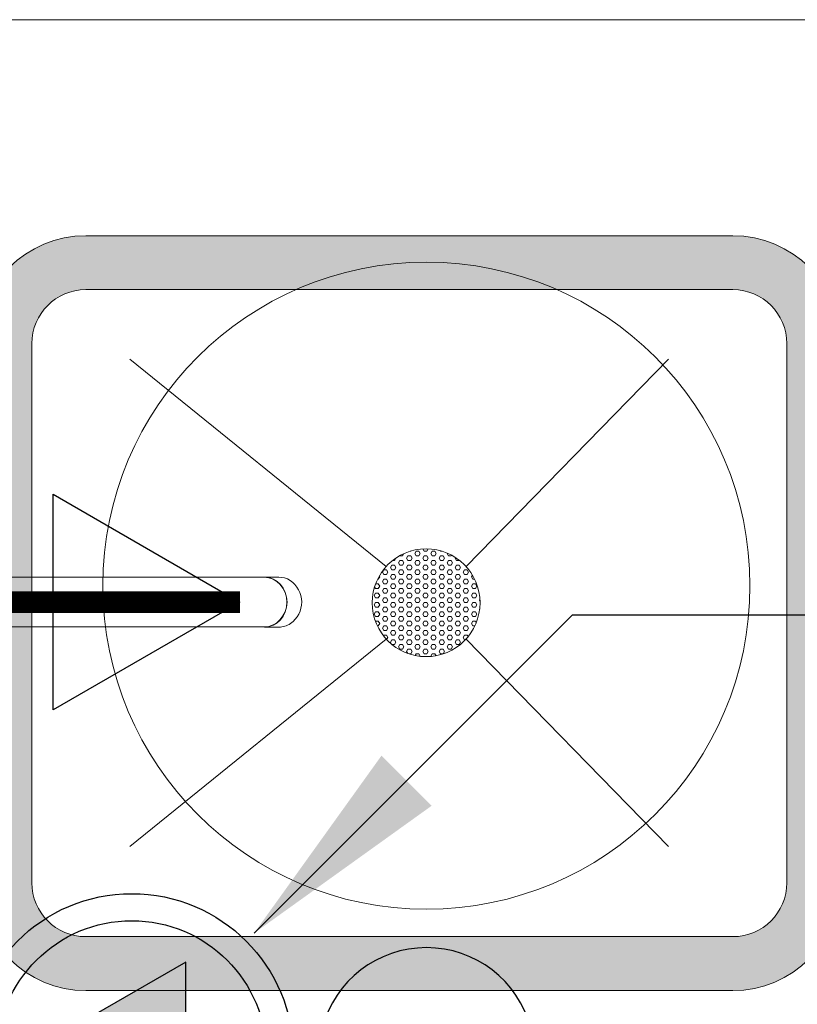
# Model space of a CAD drawing. Header units: millimetres. Extents: x -4432 to 16719, y 0 to 7071.
# Tile 8 of 17: x 904 to 1264, y 2293 to 2749. Entities that reach past the tile are written whole.
import ezdxf

# ---------------------------------------------------------------- set-up
doc = ezdxf.new("R2010")
doc.units = ezdxf.units.MM
for name, color, linetype, true_color in [('CIVIL LAYER', 9, 'Continuous', 0x808080), ('PLUMBING-WS-CW-PIPE', 5, 'Continuous', 0x0000ff), ('PLUMBING-WS-EQP', 30, 'Continuous', 0xff7f00), ('WATER-CW-PIPE', 5, 'Continuous', 0x0000ff)]:
    doc.layers.add(name, color=color, linetype=linetype, true_color=true_color)
doc.layers.add('GREY SCALE', color=9, linetype='Continuous', lineweight=0, true_color=0x808080)
doc.layers.add('TAG', color=7, linetype='Continuous')
doc.styles.add('ROMANS-100', font='romans.shx')
doc.dimstyles.new('CLOSSED FILLED-ROMANS-100', dxfattribs={"dimtxt": 100, "dimasz": 100, "dimexe": 50, "dimexo": 50, "dimgap": 50, "dimtad": 1, "dimdec": 0, "dimzin": 0, "dimdsep": 46, "dimtxsty": 'ROMANS-100', "dimcen": 0.09, "dimclrd": 256, "dimclre": 256, "dimclrt": 256, "dimadec": 0, "dimazin": 0, "dimtfac": 1, "dimtdec": 0, "dimtofl": 0, "dimtmove": 0, "dimatfit": 3, "dimfxl": 1, "dimtolj": 1, "dimtzin": 0, "dimarcsym": 0})

# ---------------------------------------------------------------- blocks, each defined once
blk = doc.blocks.new('FLOOR PLAN')
at = {"layer": 'GREY SCALE'}
h = blk.add_hatch(color=256, dxfattribs=at)
h.dxf.hatch_style = 1
edge = h.paths.add_edge_path()
edge.add_line((882.93, 2598.91), (882.93, 2348.91))
edge.add_arc((932.93, 2348.91), 50, 180, 270)
edge.add_line((932.93, 2298.91), (1232.93, 2298.91))
edge.add_arc((1232.93, 2348.91), 50, 270, 360)
edge.add_line((1282.93, 2348.91), (1282.93, 2598.91))
edge.add_arc((1232.93, 2598.91), 50, 0, 90)
edge.add_line((1232.93, 2648.91), (932.93, 2648.91))
edge.add_arc((932.93, 2598.91), 50, 90, 180)
edge = h.paths.add_edge_path(flags=16)
edge.add_arc((1232.93, 2348.91), 25, 270, 360)
edge.add_line((1257.93, 2348.91), (1257.93, 2598.91))
edge.add_arc((1232.93, 2598.91), 25, 0, 90)
edge.add_line((1232.93, 2623.91), (932.93, 2623.91))
edge.add_arc((932.93, 2598.91), 25, 90, 180)
edge.add_line((907.93, 2598.91), (907.93, 2348.91))
edge.add_arc((932.93, 2348.91), 25, 180, 270)
edge.add_line((932.93, 2323.91), (1232.93, 2323.91))
for p, q in [((754.37, 2749.06), (1479.37, 2749.06)), ((1232.93, 2648.91), (932.93, 2648.91)), ((1232.93, 2623.91), (932.93, 2623.91)), ((907.93, 2598.91), (907.93, 2348.91)), ((1257.93, 2348.91), (1257.93, 2598.91)), ((1072.23, 2495.56), (953.39, 2591.73)), ((1072.23, 2495.56), (953.39, 2591.73)), ((1072.23, 2495.56), (953.39, 2591.73)), ((1072.23, 2495.56), (953.39, 2591.73)), ((1203.03, 2591.73), (1109.2, 2495.56)), ((1203.03, 2591.73), (1109.2, 2495.56)), ((1203.03, 2591.73), (1109.2, 2495.56)), ((1203.03, 2591.73), (1109.2, 2495.56)), ((1083.44, 2502.65), (1083.55, 2502.65)), ((1083.55, 2502.65), (1083.58, 2502.69)), ((1085.43, 2501.56), (1086.05, 2502.65)), ((1086.05, 2502.65), (1087.3, 2502.65)), ((1087.93, 2501.56), (1087.3, 2502.65)), ((1089.8, 2502.65), (1089.21, 2503.68)), ((1089.8, 2502.65), (1091.05, 2502.65)), ((1091.05, 2502.65), (1091.67, 2503.71)), ((1092.93, 2501.56), (1093.55, 2502.65)), ((1093.55, 2502.65), (1094.8, 2502.65)), ((1095.43, 2501.56), (1094.8, 2502.65)), ((1097.3, 2502.65), (1097.17, 2502.88)), ((1097.3, 2502.65), (1097.99, 2502.65)), ((1075.18, 2498.31), (1076.05, 2498.31)), ((1076.05, 2498.31), (1076.68, 2499.4)), ((1076.68, 2499.4), (1076.67, 2499.41)), ((1077.93, 2497.23), (1078.55, 2498.31)), ((1078.55, 2496.15), (1077.93, 2497.23)), ((1078.55, 2500.48), (1078.51, 2500.55)), ((1078.55, 2500.48), (1079.8, 2500.48)), ((1078.55, 2498.31), (1079.8, 2498.31)), ((1079.8, 2500.48), (1080.39, 2501.49)), ((1080.43, 2497.23), (1079.8, 2498.31)), ((1079.8, 2496.15), (1080.43, 2497.23)), ((1081.68, 2499.4), (1082.3, 2500.48)), ((1082.3, 2498.31), (1081.68, 2499.4)), ((1082.3, 2500.48), (1083.55, 2500.48)), ((1082.3, 2498.31), (1083.55, 2498.31)), ((1084.18, 2499.4), (1083.55, 2500.48)), ((1083.55, 2498.31), (1084.18, 2499.4)), ((1086.05, 2500.48), (1085.43, 2501.56)), ((1085.43, 2497.23), (1086.05, 2498.31)), ((1086.05, 2496.15), (1085.43, 2497.23)), ((1086.05, 2500.48), (1087.3, 2500.48)), ((1086.05, 2498.31), (1087.3, 2498.31)), ((1087.3, 2500.48), (1087.93, 2501.56)), ((1087.93, 2497.23), (1087.3, 2498.31)), ((1087.3, 2496.15), (1087.93, 2497.23)), ((1089.18, 2499.4), (1089.8, 2500.48)), ((1089.8, 2498.31), (1089.18, 2499.4)), ((1089.8, 2500.48), (1091.05, 2500.48)), ((1089.8, 2498.31), (1091.05, 2498.31)), ((1091.68, 2499.4), (1091.05, 2500.48)), ((1091.05, 2498.31), (1091.68, 2499.4)), ((1093.55, 2500.48), (1092.93, 2501.56)), ((1092.93, 2497.23), (1093.55, 2498.31)), ((1093.55, 2496.15), (1092.93, 2497.23)), ((1093.55, 2500.48), (1094.8, 2500.48)), ((1093.55, 2498.31), (1094.8, 2498.31)), ((1094.8, 2500.48), (1095.43, 2501.56)), ((1095.43, 2497.23), (1094.8, 2498.31)), ((1094.8, 2496.15), (1095.43, 2497.23)), ((1096.68, 2499.4), (1097.3, 2500.48)), ((1097.3, 2498.31), (1096.68, 2499.4)), ((1097.3, 2500.48), (1098.55, 2500.48)), ((1097.3, 2498.31), (1098.55, 2498.31)), ((1099.18, 2499.4), (1098.55, 2500.48)), ((1098.55, 2498.31), (1099.18, 2499.4)), ((1100.43, 2501.56), (1100.52, 2501.72)), ((1101.05, 2500.48), (1100.43, 2501.56)), ((1100.43, 2497.23), (1101.05, 2498.31)), ((1101.05, 2496.15), (1100.43, 2497.23)), ((1101.05, 2500.48), (1102.3, 2500.48)), ((1101.05, 2498.31), (1102.3, 2498.31)), ((1102.3, 2500.48), (1102.48, 2500.79)), ((1102.93, 2497.23), (1102.3, 2498.31)), ((1102.3, 2496.15), (1102.93, 2497.23)), ((1104.18, 2499.4), (1104.34, 2499.68)), ((1104.8, 2498.31), (1104.18, 2499.4)), ((1104.8, 2498.31), (1106.05, 2498.31)), ((1106.05, 2498.31), (1106.11, 2498.42)), ((1070.43, 2492.9), (1071.05, 2493.98)), ((1071.05, 2491.82), (1070.43, 2492.9)), ((1071.05, 2493.98), (1072.3, 2493.98)), ((1072.93, 2492.9), (1072.3, 2493.98)), ((1072.3, 2491.82), (1072.93, 2492.9)), ((1074.18, 2495.07), (1074.8, 2496.15)), ((1074.8, 2493.98), (1074.18, 2495.07)), ((1074.8, 2496.15), (1076.05, 2496.15)), ((1074.8, 2493.98), (1076.05, 2493.98)), ((1076.68, 2495.07), (1076.05, 2496.15)), ((1076.05, 2493.98), (1076.68, 2495.07)), ((1077.93, 2492.9), (1078.55, 2493.98)), ((1078.55, 2491.82), (1077.93, 2492.9)), ((1078.55, 2496.15), (1079.8, 2496.15)), ((1078.55, 2493.98), (1079.8, 2493.98)), ((1080.43, 2492.9), (1079.8, 2493.98)), ((1079.8, 2491.82), (1080.43, 2492.9)), ((1081.68, 2495.07), (1082.3, 2496.15)), ((1082.3, 2493.98), (1081.68, 2495.07)), ((1082.3, 2496.15), (1083.55, 2496.15)), ((1082.3, 2493.98), (1083.55, 2493.98)), ((1084.18, 2495.07), (1083.55, 2496.15)), ((1083.55, 2493.98), (1084.18, 2495.07)), ((1085.43, 2492.9), (1086.05, 2493.98)), ((1086.05, 2491.82), (1085.43, 2492.9)), ((1086.05, 2496.15), (1087.3, 2496.15)), ((1086.05, 2493.98), (1087.3, 2493.98)), ((1087.93, 2492.9), (1087.3, 2493.98)), ((1087.3, 2491.82), (1087.93, 2492.9)), ((1089.18, 2495.07), (1089.8, 2496.15)), ((1089.8, 2493.98), (1089.18, 2495.07)), ((1089.8, 2496.15), (1091.05, 2496.15)), ((1089.8, 2493.98), (1091.05, 2493.98)), ((1091.68, 2495.07), (1091.05, 2496.15)), ((1091.05, 2493.98), (1091.68, 2495.07)), ((1092.93, 2492.9), (1093.55, 2493.98)), ((1093.55, 2491.82), (1092.93, 2492.9)), ((1093.55, 2496.15), (1094.8, 2496.15)), ((1093.55, 2493.98), (1094.8, 2493.98)), ((1095.43, 2492.9), (1094.8, 2493.98)), ((1094.8, 2491.82), (1095.43, 2492.9)), ((1096.68, 2495.07), (1097.3, 2496.15)), ((1097.3, 2493.98), (1096.68, 2495.07)), ((1097.3, 2496.15), (1098.55, 2496.15)), ((1097.3, 2493.98), (1098.55, 2493.98)), ((1099.18, 2495.07), (1098.55, 2496.15)), ((1098.55, 2493.98), (1099.18, 2495.07)), ((1100.43, 2492.9), (1101.05, 2493.98)), ((1101.05, 2491.82), (1100.43, 2492.9)), ((1101.05, 2496.15), (1102.3, 2496.15)), ((1101.05, 2493.98), (1102.3, 2493.98)), ((1102.93, 2492.9), (1102.3, 2493.98)), ((1102.3, 2491.82), (1102.93, 2492.9)), ((1104.18, 2495.07), (1104.8, 2496.15)), ((1104.8, 2493.98), (1104.18, 2495.07)), ((1104.8, 2496.15), (1106.05, 2496.15)), ((1104.8, 2493.98), (1106.05, 2493.98)), ((1106.68, 2495.07), (1106.05, 2496.15)), ((1106.05, 2493.98), (1106.68, 2495.07)), ((1107.93, 2492.9), (1108.55, 2493.98)), ((1108.55, 2491.82), (1107.93, 2492.9)), ((1108.55, 2496.15), (1108.43, 2496.37)), ((1108.55, 2496.15), (1108.64, 2496.15)), ((1108.55, 2493.98), (1109.8, 2493.98)), ((1110.43, 2492.9), (1109.8, 2493.98)), ((1109.8, 2491.82), (1110.43, 2492.9)), ((857.82, 2490.52), (977.33, 2490.52)), ((977.33, 2490.52), (1013.58, 2490.52)), ((1013.58, 2490.52), (1015.69, 2490.52)), ((1015.75, 2490.6), (1022.45, 2490.6)), ((1068.23, 2489.65), (1068.55, 2489.65)), ((1068.55, 2489.65), (1069.18, 2490.74)), ((1069.18, 2490.74), (1068.98, 2491.08)), ((1070.43, 2488.57), (1071.05, 2489.65)), ((1071.05, 2487.49), (1070.43, 2488.57)), ((1071.05, 2491.82), (1072.3, 2491.82)), ((1071.05, 2489.65), (1072.3, 2489.65)), ((1072.93, 2488.57), (1072.3, 2489.65)), ((1072.3, 2487.49), (1072.93, 2488.57)), ((1074.18, 2490.74), (1074.8, 2491.82)), ((1074.8, 2489.65), (1074.18, 2490.74)), ((1074.8, 2491.82), (1076.05, 2491.82)), ((1074.8, 2489.65), (1076.05, 2489.65)), ((1076.68, 2490.74), (1076.05, 2491.82)), ((1076.05, 2489.65), (1076.68, 2490.74)), ((1077.93, 2488.57), (1078.55, 2489.65)), ((1078.55, 2487.49), (1077.93, 2488.57)), ((1078.55, 2491.82), (1079.8, 2491.82)), ((1078.55, 2489.65), (1079.8, 2489.65)), ((1080.43, 2488.57), (1079.8, 2489.65)), ((1079.8, 2487.49), (1080.43, 2488.57)), ((1081.68, 2490.74), (1082.3, 2491.82)), ((1082.3, 2489.65), (1081.68, 2490.74)), ((1082.3, 2491.82), (1083.55, 2491.82)), ((1082.3, 2489.65), (1083.55, 2489.65)), ((1084.18, 2490.74), (1083.55, 2491.82)), ((1083.55, 2489.65), (1084.18, 2490.74)), ((1085.43, 2488.57), (1086.05, 2489.65)), ((1086.05, 2487.49), (1085.43, 2488.57)), ((1086.05, 2491.82), (1087.3, 2491.82)), ((1086.05, 2489.65), (1087.3, 2489.65)), ((1087.93, 2488.57), (1087.3, 2489.65)), ((1087.3, 2487.49), (1087.93, 2488.57)), ((1089.18, 2490.74), (1089.8, 2491.82)), ((1089.8, 2489.65), (1089.18, 2490.74)), ((1089.8, 2491.82), (1091.05, 2491.82)), ((1089.8, 2489.65), (1091.05, 2489.65)), ((1091.68, 2490.74), (1091.05, 2491.82)), ((1091.05, 2489.65), (1091.68, 2490.74)), ((1092.93, 2488.57), (1093.55, 2489.65)), ((1093.55, 2487.49), (1092.93, 2488.57)), ((1093.55, 2491.82), (1094.8, 2491.82)), ((1093.55, 2489.65), (1094.8, 2489.65)), ((1095.43, 2488.57), (1094.8, 2489.65)), ((1094.8, 2487.49), (1095.43, 2488.57)), ((1096.68, 2490.74), (1097.3, 2491.82)), ((1097.3, 2489.65), (1096.68, 2490.74)), ((1097.3, 2491.82), (1098.55, 2491.82)), ((1097.3, 2489.65), (1098.55, 2489.65)), ((1099.18, 2490.74), (1098.55, 2491.82)), ((1098.55, 2489.65), (1099.18, 2490.74)), ((1100.43, 2488.57), (1101.05, 2489.65)), ((1101.05, 2487.49), (1100.43, 2488.57)), ((1101.05, 2491.82), (1102.3, 2491.82)), ((1101.05, 2489.65), (1102.3, 2489.65)), ((1102.93, 2488.57), (1102.3, 2489.65)), ((1102.3, 2487.49), (1102.93, 2488.57)), ((1104.18, 2490.74), (1104.8, 2491.82)), ((1104.8, 2489.65), (1104.18, 2490.74)), ((1104.8, 2491.82), (1106.05, 2491.82)), ((1104.8, 2489.65), (1106.05, 2489.65)), ((1106.68, 2490.74), (1106.05, 2491.82)), ((1106.05, 2489.65), (1106.68, 2490.74)), ((1107.93, 2488.57), (1108.55, 2489.65)), ((1108.55, 2487.49), (1107.93, 2488.57)), ((1108.55, 2491.82), (1109.8, 2491.82)), ((1108.55, 2489.65), (1109.8, 2489.65)), ((1110.43, 2488.57), (1109.8, 2489.65)), ((1109.8, 2487.49), (1110.43, 2488.57)), ((1111.68, 2490.74), (1112.16, 2491.57)), ((1112.3, 2489.65), (1111.68, 2490.74)), ((1112.3, 2489.65), (1113.2, 2489.65)), ((1067.3, 2485.32), (1066.84, 2486.13)), ((1067.3, 2487.49), (1068.55, 2487.49)), ((1067.3, 2487.48), (1067.3, 2487.49)), ((1067.3, 2485.32), (1068.55, 2485.32)), ((1069.18, 2486.41), (1068.55, 2487.49)), ((1068.55, 2485.32), (1069.18, 2486.41)), ((1070.43, 2484.24), (1071.05, 2485.32)), ((1071.05, 2483.16), (1070.43, 2484.24)), ((1071.05, 2487.49), (1072.3, 2487.49)), ((1071.05, 2485.32), (1072.3, 2485.32)), ((1072.93, 2484.24), (1072.3, 2485.32)), ((1072.3, 2483.16), (1072.93, 2484.24)), ((1074.18, 2486.41), (1074.8, 2487.49)), ((1074.8, 2485.32), (1074.18, 2486.41)), ((1074.8, 2487.49), (1076.05, 2487.49)), ((1074.8, 2485.32), (1076.05, 2485.32)), ((1076.68, 2486.41), (1076.05, 2487.49)), ((1076.05, 2485.32), (1076.68, 2486.41)), ((1077.93, 2484.24), (1078.55, 2485.32)), ((1078.55, 2483.16), (1077.93, 2484.24)), ((1078.55, 2487.49), (1079.8, 2487.49)), ((1078.55, 2485.32), (1079.8, 2485.32)), ((1080.43, 2484.24), (1079.8, 2485.32)), ((1079.8, 2483.16), (1080.43, 2484.24)), ((1081.68, 2486.41), (1082.3, 2487.49)), ((1082.3, 2485.32), (1081.68, 2486.41)), ((1082.3, 2487.49), (1083.55, 2487.49)), ((1082.3, 2485.32), (1083.55, 2485.32)), ((1084.18, 2486.41), (1083.55, 2487.49)), ((1083.55, 2485.32), (1084.18, 2486.41)), ((1085.43, 2484.24), (1086.05, 2485.32)), ((1086.05, 2483.16), (1085.43, 2484.24)), ((1086.05, 2487.49), (1087.3, 2487.49)), ((1086.05, 2485.32), (1087.3, 2485.32)), ((1087.93, 2484.24), (1087.3, 2485.32)), ((1087.3, 2483.16), (1087.93, 2484.24)), ((1089.18, 2486.41), (1089.8, 2487.49)), ((1089.8, 2485.32), (1089.18, 2486.41)), ((1089.8, 2487.49), (1091.05, 2487.49)), ((1089.8, 2485.32), (1091.05, 2485.32)), ((1091.68, 2486.41), (1091.05, 2487.49)), ((1091.05, 2485.32), (1091.68, 2486.41)), ((1092.93, 2484.24), (1093.55, 2485.32)), ((1093.55, 2483.16), (1092.93, 2484.24)), ((1093.55, 2487.49), (1094.8, 2487.49)), ((1093.55, 2485.32), (1094.8, 2485.32)), ((1095.43, 2484.24), (1094.8, 2485.32)), ((1094.8, 2483.16), (1095.43, 2484.24)), ((1096.68, 2486.41), (1097.3, 2487.49)), ((1097.3, 2485.32), (1096.68, 2486.41)), ((1097.3, 2487.49), (1098.55, 2487.49)), ((1097.3, 2485.32), (1098.55, 2485.32)), ((1099.18, 2486.41), (1098.55, 2487.49)), ((1098.55, 2485.32), (1099.18, 2486.41)), ((1100.43, 2484.24), (1101.05, 2485.32)), ((1101.05, 2483.16), (1100.43, 2484.24)), ((1101.05, 2487.49), (1102.3, 2487.49)), ((1101.05, 2485.32), (1102.3, 2485.32)), ((1102.93, 2484.24), (1102.3, 2485.32)), ((1102.3, 2483.16), (1102.93, 2484.24)), ((1104.18, 2486.41), (1104.8, 2487.49)), ((1104.8, 2485.32), (1104.18, 2486.41)), ((1104.8, 2487.49), (1106.05, 2487.49)), ((1104.8, 2485.32), (1106.05, 2485.32)), ((1106.68, 2486.41), (1106.05, 2487.49)), ((1106.05, 2485.32), (1106.68, 2486.41)), ((1107.93, 2484.24), (1108.55, 2485.32)), ((1108.55, 2483.16), (1107.93, 2484.24)), ((1108.55, 2487.49), (1109.8, 2487.49)), ((1108.55, 2485.32), (1109.8, 2485.32)), ((1110.43, 2484.24), (1109.8, 2485.32)), ((1109.8, 2483.16), (1110.43, 2484.24)), ((1111.68, 2486.41), (1112.3, 2487.49)), ((1112.3, 2485.32), (1111.68, 2486.41)), ((1112.3, 2487.49), (1113.55, 2487.49)), ((1112.3, 2485.32), (1113.55, 2485.32)), ((1114.18, 2486.41), (1113.55, 2487.49)), ((1113.55, 2485.32), (1114.18, 2486.41)), ((1066.68, 2482.08), (1067.3, 2483.16)), ((1067.3, 2480.99), (1066.68, 2482.08)), ((1067.3, 2483.16), (1068.55, 2483.16)), ((1067.3, 2480.99), (1068.55, 2480.99)), ((1069.18, 2482.08), (1068.55, 2483.16)), ((1068.55, 2480.99), (1069.18, 2482.08)), ((1070.43, 2479.91), (1071.05, 2480.99)), ((1071.05, 2478.83), (1070.43, 2479.91)), ((1071.05, 2483.16), (1072.3, 2483.16)), ((1071.05, 2480.99), (1072.3, 2480.99)), ((1072.93, 2479.91), (1072.3, 2480.99)), ((1072.3, 2478.83), (1072.93, 2479.91)), ((1074.18, 2482.08), (1074.8, 2483.16)), ((1074.8, 2480.99), (1074.18, 2482.08)), ((1074.8, 2483.16), (1076.05, 2483.16)), ((1074.8, 2480.99), (1076.05, 2480.99)), ((1076.68, 2482.08), (1076.05, 2483.16)), ((1076.05, 2480.99), (1076.68, 2482.08)), ((1077.93, 2479.91), (1078.55, 2480.99)), ((1078.55, 2478.83), (1077.93, 2479.91)), ((1078.55, 2483.16), (1079.8, 2483.16)), ((1078.55, 2480.99), (1079.8, 2480.99)), ((1080.43, 2479.91), (1079.8, 2480.99)), ((1079.8, 2478.83), (1080.43, 2479.91)), ((1081.68, 2482.08), (1082.3, 2483.16)), ((1082.3, 2480.99), (1081.68, 2482.08)), ((1082.3, 2483.16), (1083.55, 2483.16)), ((1082.3, 2480.99), (1083.55, 2480.99)), ((1084.18, 2482.08), (1083.55, 2483.16)), ((1083.55, 2480.99), (1084.18, 2482.08)), ((1085.43, 2479.91), (1086.05, 2480.99)), ((1086.05, 2478.83), (1085.43, 2479.91)), ((1086.05, 2483.16), (1087.3, 2483.16)), ((1086.05, 2480.99), (1087.3, 2480.99)), ((1087.93, 2479.91), (1087.3, 2480.99)), ((1087.3, 2478.83), (1087.93, 2479.91)), ((1089.18, 2482.08), (1089.8, 2483.16)), ((1089.8, 2480.99), (1089.18, 2482.08)), ((1089.8, 2483.16), (1091.05, 2483.16)), ((1089.8, 2480.99), (1091.05, 2480.99)), ((1091.68, 2482.08), (1091.05, 2483.16)), ((1091.05, 2480.99), (1091.68, 2482.08)), ((1092.93, 2479.91), (1093.55, 2480.99)), ((1093.55, 2478.83), (1092.93, 2479.91)), ((1093.55, 2483.16), (1094.8, 2483.16)), ((1093.55, 2480.99), (1094.8, 2480.99)), ((1095.43, 2479.91), (1094.8, 2480.99)), ((1094.8, 2478.83), (1095.43, 2479.91)), ((1096.68, 2482.08), (1097.3, 2483.16)), ((1097.3, 2480.99), (1096.68, 2482.08)), ((1097.3, 2483.16), (1098.55, 2483.16)), ((1097.3, 2480.99), (1098.55, 2480.99)), ((1099.18, 2482.08), (1098.55, 2483.16)), ((1098.55, 2480.99), (1099.18, 2482.08)), ((1100.43, 2479.91), (1101.05, 2480.99)), ((1101.05, 2478.83), (1100.43, 2479.91)), ((1101.05, 2483.16), (1102.3, 2483.16)), ((1101.05, 2480.99), (1102.3, 2480.99)), ((1102.93, 2479.91), (1102.3, 2480.99)), ((1102.3, 2478.83), (1102.93, 2479.91)), ((1104.18, 2482.08), (1104.8, 2483.16)), ((1104.8, 2480.99), (1104.18, 2482.08)), ((1104.8, 2483.16), (1106.05, 2483.16)), ((1104.8, 2480.99), (1106.05, 2480.99)), ((1106.68, 2482.08), (1106.05, 2483.16)), ((1106.05, 2480.99), (1106.68, 2482.08)), ((1107.93, 2479.91), (1108.55, 2480.99)), ((1108.55, 2478.83), (1107.93, 2479.91)), ((1108.55, 2483.16), (1109.8, 2483.16)), ((1108.55, 2480.99), (1109.8, 2480.99)), ((1110.43, 2479.91), (1109.8, 2480.99)), ((1109.8, 2478.83), (1110.43, 2479.91)), ((1111.68, 2482.08), (1112.3, 2483.16)), ((1112.3, 2480.99), (1111.68, 2482.08)), ((1112.3, 2483.16), (1113.55, 2483.16)), ((1112.3, 2480.99), (1113.55, 2480.99)), ((1114.18, 2482.08), (1113.55, 2483.16)), ((1113.55, 2480.99), (1114.18, 2482.08)), ((1115.43, 2479.91), (1115.66, 2480.32)), ((1115.7, 2479.43), (1115.43, 2479.91)), ((1066.68, 2477.75), (1067.3, 2478.83)), ((1067.3, 2476.66), (1066.68, 2477.75)), ((1066.68, 2473.42), (1067.3, 2474.5)), ((1067.3, 2478.83), (1068.55, 2478.83)), ((1067.3, 2476.66), (1068.55, 2476.66)), ((1067.3, 2474.5), (1068.55, 2474.5)), ((1069.18, 2477.75), (1068.55, 2478.83)), ((1068.55, 2476.66), (1069.18, 2477.75)), ((1069.18, 2473.42), (1068.55, 2474.5)), ((1070.43, 2475.58), (1071.05, 2476.66)), ((1071.05, 2474.5), (1070.43, 2475.58)), ((1071.05, 2478.83), (1072.3, 2478.83)), ((1071.05, 2476.66), (1072.3, 2476.66)), ((1071.05, 2474.5), (1072.3, 2474.5)), ((1072.93, 2475.58), (1072.3, 2476.66)), ((1072.3, 2474.5), (1072.93, 2475.58)), ((1074.18, 2477.75), (1074.8, 2478.83)), ((1074.8, 2476.66), (1074.18, 2477.75)), ((1074.18, 2473.42), (1074.8, 2474.5)), ((1074.8, 2478.83), (1076.05, 2478.83)), ((1074.8, 2476.66), (1076.05, 2476.66)), ((1074.8, 2474.5), (1076.05, 2474.5)), ((1076.68, 2477.75), (1076.05, 2478.83)), ((1076.05, 2476.66), (1076.68, 2477.75)), ((1076.68, 2473.42), (1076.05, 2474.5)), ((1077.93, 2475.58), (1078.55, 2476.66)), ((1078.55, 2474.5), (1077.93, 2475.58)), ((1078.55, 2478.83), (1079.8, 2478.83)), ((1078.55, 2476.66), (1079.8, 2476.66)), ((1078.55, 2474.5), (1079.8, 2474.5)), ((1080.43, 2475.58), (1079.8, 2476.66)), ((1079.8, 2474.5), (1080.43, 2475.58)), ((1081.68, 2477.75), (1082.3, 2478.83)), ((1082.3, 2476.66), (1081.68, 2477.75)), ((1081.68, 2473.42), (1082.3, 2474.5)), ((1082.3, 2478.83), (1083.55, 2478.83)), ((1082.3, 2476.66), (1083.55, 2476.66)), ((1082.3, 2474.5), (1083.55, 2474.5)), ((1084.18, 2477.75), (1083.55, 2478.83)), ((1083.55, 2476.66), (1084.18, 2477.75)), ((1084.18, 2473.42), (1083.55, 2474.5)), ((1085.43, 2475.58), (1086.05, 2476.66)), ((1086.05, 2474.5), (1085.43, 2475.58)), ((1086.05, 2478.83), (1087.3, 2478.83)), ((1086.05, 2476.66), (1087.3, 2476.66)), ((1086.05, 2474.5), (1087.3, 2474.5)), ((1087.93, 2475.58), (1087.3, 2476.66)), ((1087.3, 2474.5), (1087.93, 2475.58)), ((1089.18, 2477.75), (1089.8, 2478.83)), ((1089.8, 2476.66), (1089.18, 2477.75)), ((1089.18, 2473.42), (1089.8, 2474.5)), ((1089.8, 2478.83), (1091.05, 2478.83)), ((1089.8, 2476.66), (1091.05, 2476.66)), ((1089.8, 2474.5), (1091.05, 2474.5)), ((1091.68, 2477.75), (1091.05, 2478.83)), ((1091.05, 2476.66), (1091.68, 2477.75)), ((1091.68, 2473.42), (1091.05, 2474.5)), ((1092.93, 2475.58), (1093.55, 2476.66)), ((1093.55, 2474.5), (1092.93, 2475.58)), ((1093.55, 2478.83), (1094.8, 2478.83)), ((1093.55, 2476.66), (1094.8, 2476.66)), ((1093.55, 2474.5), (1094.8, 2474.5)), ((1095.43, 2475.58), (1094.8, 2476.66)), ((1094.8, 2474.5), (1095.43, 2475.58)), ((1096.68, 2477.75), (1097.3, 2478.83)), ((1097.3, 2476.66), (1096.68, 2477.75)), ((1096.68, 2473.42), (1097.3, 2474.5)), ((1097.3, 2478.83), (1098.55, 2478.83)), ((1097.3, 2476.66), (1098.55, 2476.66)), ((1097.3, 2474.5), (1098.55, 2474.5)), ((1099.18, 2477.75), (1098.55, 2478.83)), ((1098.55, 2476.66), (1099.18, 2477.75)), ((1099.18, 2473.42), (1098.55, 2474.5)), ((1100.43, 2475.58), (1101.05, 2476.66)), ((1101.05, 2474.5), (1100.43, 2475.58)), ((1101.05, 2478.83), (1102.3, 2478.83)), ((1101.05, 2476.66), (1102.3, 2476.66)), ((1101.05, 2474.5), (1102.3, 2474.5)), ((1102.93, 2475.58), (1102.3, 2476.66)), ((1102.3, 2474.5), (1102.93, 2475.58)), ((1104.18, 2477.75), (1104.8, 2478.83)), ((1104.8, 2476.66), (1104.18, 2477.75)), ((1104.18, 2473.42), (1104.8, 2474.5)), ((1104.8, 2478.83), (1106.05, 2478.83)), ((1104.8, 2476.66), (1106.05, 2476.66)), ((1104.8, 2474.5), (1106.05, 2474.5)), ((1106.68, 2477.75), (1106.05, 2478.83)), ((1106.05, 2476.66), (1106.68, 2477.75)), ((1106.68, 2473.42), (1106.05, 2474.5)), ((1107.93, 2475.58), (1108.55, 2476.66)), ((1108.55, 2474.5), (1107.93, 2475.58)), ((1108.55, 2478.83), (1109.8, 2478.83)), ((1108.55, 2476.66), (1109.8, 2476.66)), ((1108.55, 2474.5), (1109.8, 2474.5)), ((1110.43, 2475.58), (1109.8, 2476.66)), ((1109.8, 2474.5), (1110.43, 2475.58)), ((1111.68, 2477.75), (1112.3, 2478.83)), ((1112.3, 2476.66), (1111.68, 2477.75)), ((1111.68, 2473.42), (1112.3, 2474.5)), ((1112.3, 2478.83), (1113.55, 2478.83)), ((1112.3, 2476.66), (1113.55, 2476.66)), ((1112.3, 2474.5), (1113.55, 2474.5)), ((1114.18, 2477.75), (1113.55, 2478.83)), ((1113.55, 2476.66), (1114.18, 2477.75)), ((1114.18, 2473.42), (1113.55, 2474.5)), ((1115.43, 2475.58), (1115.54, 2475.77)), ((1115.5, 2475.46), (1115.43, 2475.58)), ((1067.3, 2472.33), (1066.68, 2473.42)), ((1067.25, 2470.09), (1067.3, 2470.17)), ((1067.3, 2472.33), (1068.55, 2472.33)), ((1067.3, 2470.17), (1068.55, 2470.17)), ((1068.55, 2472.33), (1069.18, 2473.42)), ((1069.18, 2469.09), (1068.55, 2470.17)), ((1070.43, 2471.25), (1071.05, 2472.33)), ((1071.05, 2470.17), (1070.43, 2471.25)), ((1071.05, 2472.33), (1072.3, 2472.33)), ((1071.05, 2470.17), (1072.3, 2470.17)), ((1072.93, 2471.25), (1072.3, 2472.33)), ((1072.3, 2470.17), (1072.93, 2471.25)), ((1074.8, 2472.33), (1074.18, 2473.42)), ((1074.18, 2469.09), (1074.8, 2470.17)), ((1074.8, 2472.33), (1076.05, 2472.33)), ((1074.8, 2470.17), (1076.05, 2470.17)), ((1076.05, 2472.33), (1076.68, 2473.42)), ((1076.68, 2469.09), (1076.05, 2470.17)), ((1077.93, 2471.25), (1078.55, 2472.33)), ((1078.55, 2470.17), (1077.93, 2471.25)), ((1078.55, 2472.33), (1079.8, 2472.33)), ((1078.55, 2470.17), (1079.8, 2470.17)), ((1080.43, 2471.25), (1079.8, 2472.33)), ((1079.8, 2470.17), (1080.43, 2471.25)), ((1082.3, 2472.33), (1081.68, 2473.42)), ((1081.68, 2469.09), (1082.3, 2470.17)), ((1082.3, 2472.33), (1083.55, 2472.33)), ((1082.3, 2470.17), (1083.55, 2470.17)), ((1083.55, 2472.33), (1084.18, 2473.42)), ((1084.18, 2469.09), (1083.55, 2470.17)), ((1085.43, 2471.25), (1086.05, 2472.33)), ((1086.05, 2470.17), (1085.43, 2471.25)), ((1086.05, 2472.33), (1087.3, 2472.33)), ((1086.05, 2470.17), (1087.3, 2470.17)), ((1087.93, 2471.25), (1087.3, 2472.33)), ((1087.3, 2470.17), (1087.93, 2471.25)), ((1089.8, 2472.33), (1089.18, 2473.42)), ((1089.18, 2469.09), (1089.8, 2470.17)), ((1089.8, 2472.33), (1091.05, 2472.33)), ((1089.8, 2470.17), (1091.05, 2470.17)), ((1091.05, 2472.33), (1091.68, 2473.42)), ((1091.68, 2469.09), (1091.05, 2470.17)), ((1092.93, 2471.25), (1093.55, 2472.33)), ((1093.55, 2470.17), (1092.93, 2471.25)), ((1093.55, 2472.33), (1094.8, 2472.33)), ((1093.55, 2470.17), (1094.8, 2470.17)), ((1095.43, 2471.25), (1094.8, 2472.33)), ((1094.8, 2470.17), (1095.43, 2471.25)), ((1097.3, 2472.33), (1096.68, 2473.42)), ((1096.68, 2469.09), (1097.3, 2470.17)), ((1097.3, 2472.33), (1098.55, 2472.33)), ((1097.3, 2470.17), (1098.55, 2470.17)), ((1098.55, 2472.33), (1099.18, 2473.42)), ((1099.18, 2469.09), (1098.55, 2470.17)), ((1100.43, 2471.25), (1101.05, 2472.33)), ((1101.05, 2470.17), (1100.43, 2471.25)), ((1101.05, 2472.33), (1102.3, 2472.33)), ((1101.05, 2470.17), (1102.3, 2470.17)), ((1102.93, 2471.25), (1102.3, 2472.33)), ((1102.3, 2470.17), (1102.93, 2471.25)), ((1104.8, 2472.33), (1104.18, 2473.42)), ((1104.18, 2469.09), (1104.8, 2470.17)), ((1104.8, 2472.33), (1106.05, 2472.33)), ((1104.8, 2470.17), (1106.05, 2470.17)), ((1106.05, 2472.33), (1106.68, 2473.42)), ((1106.68, 2469.09), (1106.05, 2470.17)), ((1107.93, 2471.25), (1108.55, 2472.33)), ((1108.55, 2470.17), (1107.93, 2471.25)), ((1108.55, 2472.33), (1109.8, 2472.33)), ((1108.55, 2470.17), (1109.8, 2470.17)), ((1110.43, 2471.25), (1109.8, 2472.33)), ((1109.8, 2470.17), (1110.43, 2471.25)), ((1112.3, 2472.33), (1111.68, 2473.42)), ((1111.68, 2469.09), (1112.3, 2470.17)), ((1112.3, 2472.33), (1113.55, 2472.33)), ((1112.3, 2470.17), (1113.55, 2470.17)), ((1113.55, 2472.33), (1114.18, 2473.42)), ((1113.95, 2469.49), (1113.55, 2470.17)), ((977.33, 2467.52), (857.82, 2467.52)), ((1013.58, 2467.52), (977.33, 2467.52)), ((1015.69, 2467.52), (1013.58, 2467.52)), ((1022.45, 2467.45), (1015.75, 2467.45)), ((1068.13, 2468), (1068.55, 2468)), ((1068.55, 2468), (1069.18, 2469.09)), ((1070.43, 2466.92), (1071.05, 2468)), ((1071.05, 2465.84), (1070.43, 2466.92)), ((1071.05, 2468), (1072.3, 2468)), ((1071.05, 2465.84), (1072.3, 2465.84)), ((1072.93, 2466.92), (1072.3, 2468)), ((1072.3, 2465.84), (1072.93, 2466.92)), ((1074.8, 2468), (1074.18, 2469.09)), ((1074.18, 2464.76), (1074.8, 2465.84)), ((1074.8, 2468), (1076.05, 2468)), ((1074.8, 2465.84), (1076.05, 2465.84)), ((1076.05, 2468), (1076.68, 2469.09)), ((1076.68, 2464.76), (1076.05, 2465.84)), ((1077.93, 2466.92), (1078.55, 2468)), ((1078.55, 2465.84), (1077.93, 2466.92)), ((1078.55, 2468), (1079.8, 2468)), ((1078.55, 2465.84), (1079.8, 2465.84)), ((1080.43, 2466.92), (1079.8, 2468)), ((1079.8, 2465.84), (1080.43, 2466.92)), ((1082.3, 2468), (1081.68, 2469.09)), ((1081.68, 2464.76), (1082.3, 2465.84)), ((1082.3, 2468), (1083.55, 2468)), ((1082.3, 2465.84), (1083.55, 2465.84)), ((1083.55, 2468), (1084.18, 2469.09)), ((1084.18, 2464.76), (1083.55, 2465.84)), ((1085.43, 2466.92), (1086.05, 2468)), ((1086.05, 2465.84), (1085.43, 2466.92)), ((1086.05, 2468), (1087.3, 2468)), ((1086.05, 2465.84), (1087.3, 2465.84)), ((1087.93, 2466.92), (1087.3, 2468)), ((1087.3, 2465.84), (1087.93, 2466.92)), ((1089.8, 2468), (1089.18, 2469.09)), ((1089.18, 2464.76), (1089.8, 2465.84)), ((1089.8, 2468), (1091.05, 2468)), ((1089.8, 2465.84), (1091.05, 2465.84)), ((1091.05, 2468), (1091.68, 2469.09)), ((1091.68, 2464.76), (1091.05, 2465.84)), ((1092.93, 2466.92), (1093.55, 2468)), ((1093.55, 2465.84), (1092.93, 2466.92)), ((1093.55, 2468), (1094.8, 2468)), ((1093.55, 2465.84), (1094.8, 2465.84)), ((1095.43, 2466.92), (1094.8, 2468)), ((1094.8, 2465.84), (1095.43, 2466.92)), ((1097.3, 2468), (1096.68, 2469.09)), ((1096.68, 2464.76), (1097.3, 2465.84)), ((1097.3, 2468), (1098.55, 2468)), ((1097.3, 2465.84), (1098.55, 2465.84)), ((1098.55, 2468), (1099.18, 2469.09)), ((1099.18, 2464.76), (1098.55, 2465.84)), ((1100.43, 2466.92), (1101.05, 2468)), ((1101.05, 2465.84), (1100.43, 2466.92)), ((1101.05, 2468), (1102.3, 2468)), ((1101.05, 2465.84), (1102.3, 2465.84)), ((1102.93, 2466.92), (1102.3, 2468)), ((1102.3, 2465.84), (1102.93, 2466.92)), ((1104.8, 2468), (1104.18, 2469.09)), ((1104.18, 2464.76), (1104.8, 2465.84)), ((1104.8, 2468), (1106.05, 2468)), ((1104.8, 2465.84), (1106.05, 2465.84)), ((1106.05, 2468), (1106.68, 2469.09)), ((1106.68, 2464.76), (1106.05, 2465.84)), ((1107.93, 2466.92), (1108.55, 2468)), ((1108.55, 2465.84), (1107.93, 2466.92)), ((1108.55, 2468), (1109.8, 2468)), ((1108.55, 2465.84), (1109.8, 2465.84)), ((1110.43, 2466.92), (1109.8, 2468)), ((1109.8, 2465.84), (1110.43, 2466.92)), ((1112.3, 2468), (1111.68, 2469.09)), ((1112.3, 2468), (1113.3, 2468)), ((1072.23, 2461.9), (953.39, 2365.73)), ((1072.23, 2461.9), (953.39, 2365.73)), ((1072.23, 2461.9), (953.39, 2365.73)), ((1072.23, 2461.9), (953.39, 2365.73)), ((1070.92, 2463.45), (1071.05, 2463.67)), ((1071.05, 2463.67), (1072.3, 2463.67)), ((1072.93, 2462.59), (1072.3, 2463.67)), ((1072.41, 2461.7), (1072.93, 2462.59)), ((1074.8, 2463.67), (1074.18, 2464.76)), ((1074.18, 2460.43), (1074.8, 2461.51)), ((1074.8, 2463.67), (1076.05, 2463.67)), ((1074.8, 2461.51), (1076.05, 2461.51)), ((1076.05, 2463.67), (1076.68, 2464.76)), ((1076.68, 2460.43), (1076.05, 2461.51)), ((1077.93, 2462.59), (1078.55, 2463.67)), ((1078.55, 2461.51), (1077.93, 2462.59)), ((1078.55, 2463.67), (1079.8, 2463.67)), ((1078.55, 2461.51), (1079.8, 2461.51)), ((1080.43, 2462.59), (1079.8, 2463.67)), ((1079.8, 2461.51), (1080.43, 2462.59)), ((1082.3, 2463.67), (1081.68, 2464.76)), ((1081.68, 2460.43), (1082.3, 2461.51)), ((1082.3, 2463.67), (1083.55, 2463.67)), ((1082.3, 2461.51), (1083.55, 2461.51)), ((1083.55, 2463.67), (1084.18, 2464.76)), ((1084.18, 2460.43), (1083.55, 2461.51)), ((1085.43, 2462.59), (1086.05, 2463.67)), ((1086.05, 2461.51), (1085.43, 2462.59)), ((1086.05, 2463.67), (1087.3, 2463.67)), ((1086.05, 2461.51), (1087.3, 2461.51)), ((1087.93, 2462.59), (1087.3, 2463.67)), ((1087.3, 2461.51), (1087.93, 2462.59)), ((1089.8, 2463.67), (1089.18, 2464.76)), ((1089.18, 2460.43), (1089.8, 2461.51)), ((1089.8, 2463.67), (1091.05, 2463.67)), ((1089.8, 2461.51), (1091.05, 2461.51)), ((1091.05, 2463.67), (1091.68, 2464.76)), ((1091.68, 2460.43), (1091.05, 2461.51)), ((1092.93, 2462.59), (1093.55, 2463.67)), ((1093.55, 2461.51), (1092.93, 2462.59)), ((1093.55, 2463.67), (1094.8, 2463.67)), ((1093.55, 2461.51), (1094.8, 2461.51)), ((1095.43, 2462.59), (1094.8, 2463.67)), ((1094.8, 2461.51), (1095.43, 2462.59)), ((1097.3, 2463.67), (1096.68, 2464.76)), ((1096.68, 2460.43), (1097.3, 2461.51)), ((1097.3, 2463.67), (1098.55, 2463.67)), ((1097.3, 2461.51), (1098.55, 2461.51)), ((1098.55, 2463.67), (1099.18, 2464.76)), ((1099.18, 2460.43), (1098.55, 2461.51)), ((1100.43, 2462.59), (1101.05, 2463.67)), ((1101.05, 2461.51), (1100.43, 2462.59)), ((1101.05, 2463.67), (1102.3, 2463.67)), ((1101.05, 2461.51), (1102.3, 2461.51)), ((1102.93, 2462.59), (1102.3, 2463.67)), ((1102.3, 2461.51), (1102.93, 2462.59)), ((1104.8, 2463.67), (1104.18, 2464.76)), ((1104.18, 2460.43), (1104.8, 2461.51)), ((1104.8, 2463.67), (1106.05, 2463.67)), ((1104.8, 2461.51), (1106.05, 2461.51)), ((1106.05, 2463.67), (1106.68, 2464.76)), ((1106.68, 2460.43), (1106.05, 2461.51)), ((1107.93, 2462.59), (1108.55, 2463.67)), ((1108.55, 2461.51), (1107.93, 2462.59)), ((1108.55, 2463.67), (1109.8, 2463.67)), ((1108.55, 2461.51), (1108.84, 2461.51)), ((1203.03, 2365.73), (1109.2, 2461.9)), ((1203.03, 2365.73), (1109.2, 2461.9)), ((1203.03, 2365.73), (1109.2, 2461.9)), ((1203.03, 2365.73), (1109.2, 2461.9)), ((1110.17, 2463.03), (1109.8, 2463.67)), ((1074.69, 2459.53), (1074.18, 2460.43)), ((1074.92, 2459.34), (1076.05, 2459.34)), ((1076.05, 2459.34), (1076.68, 2460.43)), ((1077.93, 2458.26), (1078.55, 2459.34)), ((1078.55, 2457.18), (1077.93, 2458.26)), ((1078.55, 2459.34), (1079.8, 2459.34)), ((1078.55, 2457.18), (1079.8, 2457.18)), ((1080.43, 2458.26), (1079.8, 2459.34)), ((1079.8, 2457.18), (1080.43, 2458.26)), ((1082.3, 2459.34), (1081.68, 2460.43)), ((1081.68, 2456.1), (1082.3, 2457.18)), ((1082.18, 2455.23), (1081.68, 2456.1)), ((1082.3, 2459.34), (1083.55, 2459.34)), ((1082.3, 2457.18), (1083.55, 2457.18)), ((1083.55, 2459.34), (1084.18, 2460.43)), ((1084.18, 2456.1), (1083.55, 2457.18)), ((1083.55, 2455.01), (1084.18, 2456.1)), ((1085.43, 2458.26), (1086.05, 2459.34)), ((1086.05, 2457.18), (1085.43, 2458.26)), ((1086.05, 2459.34), (1087.3, 2459.34)), ((1086.05, 2457.18), (1087.3, 2457.18)), ((1087.93, 2458.26), (1087.3, 2459.34)), ((1087.3, 2457.18), (1087.93, 2458.26)), ((1089.8, 2459.34), (1089.18, 2460.43)), ((1089.18, 2456.1), (1089.8, 2457.18)), ((1089.8, 2455.01), (1089.18, 2456.1)), ((1089.8, 2459.34), (1091.05, 2459.34)), ((1089.8, 2457.18), (1091.05, 2457.18)), ((1091.05, 2459.34), (1091.68, 2460.43)), ((1091.68, 2456.1), (1091.05, 2457.18)), ((1091.05, 2455.01), (1091.68, 2456.1)), ((1092.93, 2458.26), (1093.55, 2459.34)), ((1093.55, 2457.18), (1092.93, 2458.26)), ((1093.55, 2459.34), (1094.8, 2459.34)), ((1093.55, 2457.18), (1094.8, 2457.18)), ((1095.43, 2458.26), (1094.8, 2459.34)), ((1094.8, 2457.18), (1095.43, 2458.26)), ((1097.3, 2459.34), (1096.68, 2460.43)), ((1096.68, 2456.1), (1097.3, 2457.18)), ((1097.3, 2455.01), (1096.68, 2456.1)), ((1097.3, 2459.34), (1098.55, 2459.34)), ((1097.3, 2457.18), (1098.55, 2457.18)), ((1098.55, 2459.34), (1099.18, 2460.43)), ((1099.18, 2456.1), (1098.55, 2457.18)), ((1098.55, 2455.01), (1099.18, 2456.1)), ((1100.43, 2458.26), (1101.05, 2459.34)), ((1101.05, 2457.18), (1100.43, 2458.26)), ((1101.05, 2459.34), (1102.3, 2459.34)), ((1101.05, 2457.18), (1102.3, 2457.18)), ((1102.93, 2458.26), (1102.3, 2459.34)), ((1102.3, 2457.18), (1102.93, 2458.26)), ((1104.8, 2459.34), (1104.18, 2460.43)), ((1104.8, 2459.34), (1106.05, 2459.34)), ((1106.05, 2459.34), (1106.68, 2460.43)), ((1082.8, 2455.01), (1083.55, 2455.01)), ((1085.61, 2454.25), (1086.05, 2455.01)), ((1086.05, 2455.01), (1087.3, 2455.01)), ((1087.93, 2453.93), (1087.3, 2455.01)), ((1087.9, 2453.89), (1087.93, 2453.93)), ((1089.8, 2455.01), (1091.05, 2455.01)), ((1092.93, 2453.93), (1093.55, 2455.01)), ((1092.99, 2453.83), (1092.93, 2453.93)), ((1093.55, 2455.01), (1094.8, 2455.01)), ((1095.3, 2454.15), (1094.8, 2455.01)), ((1097.3, 2455.01), (1098.55, 2455.01)), ((932.93, 2323.91), (1232.93, 2323.91)), ((932.93, 2298.91), (1232.93, 2298.91))]:
    blk.add_line(p, q, dxfattribs=at)
for centre, radius in [((1090.86, 2486.64), 150), ((1090.71, 2478.73), 25), ((1090.71, 2478.73), 25), ((1090.71, 2478.73), 25), ((1090.71, 2478.73), 25)]:
    blk.add_circle(centre, radius, dxfattribs=at)
for centre, radius, start, end in [((932.93, 2598.91), 50, 90, 180), ((1232.93, 2598.91), 50, 0, 90), ((932.93, 2598.91), 25, 90, 180), ((1232.93, 2598.91), 25, 0, 90), ((1020.91, 2479.03), 12.12, 304.8398, 56.0207), ((932.93, 2348.91), 50, 180, 270), ((932.93, 2348.91), 25, 180, 270), ((1232.93, 2348.91), 50, 270, 0), ((1232.93, 2348.91), 25, 270, 0)]:
    blk.add_arc(centre, radius, start, end, dxfattribs=at)
at = {"layer": 'GREY SCALE', "extrusion": (0, 0, -1)}
for centre, major_axis, start_param, end_param in [((1015.69, 2479.02), (0, -11.5), 3.141593, 6.283185), ((1015.75, 2479.02), (0, -11.58), 3.141593, 6.283185), ((1022.45, 2479.02), (0, -11.58), 3.141593, 3.655143), ((1022.45, 2479.02), (0, -11.58), 5.752494, 6.283185)]:
    blk.add_ellipse(centre, major_axis=major_axis, ratio=0.906322, start_param=start_param, end_param=end_param, dxfattribs=at)
blk = doc.blocks.new('BP-BOOSTER PUMP')
at = {"layer": 'PLUMBING-WS-EQP'}
h = blk.add_hatch(color=256, dxfattribs=at)
h.dxf.hatch_style = 1
h.paths.add_polyline_path([(-50, 86.6), (-50, -86.6), (100, 0)])
blk.add_lwpolyline([(100, 0), (-50, 86.6), (-50, -86.6)], close=True, dxfattribs=at)
for radius in [150, 125]:
    blk.add_circle((0, 0), radius, dxfattribs=at)
blk = doc.blocks.new('STOP COCK')
at = {"layer": 'WATER-CW-PIPE'}
for p, q in [((0, 75), (0, -75)), ((-75, 0), (75, 0)), ((-50, -113.4), (50, -113.4)), ((0, -200), (-50, -113.4)), ((50, -113.4), (0, -200))]:
    blk.add_line(p, q, dxfattribs=at)
at = {"layer": 'WATER-CW-PIPE', "const_width": 10}
blk.add_lwpolyline([(0, 0), (0, -200)], dxfattribs=at)
at = {"layer": 'WATER-CW-PIPE'}
for radius in [50, 25]:
    blk.add_circle((0, 0), radius, dxfattribs=at)

msp = doc.modelspace()

# ---------------------------------------------------------------- linework, layer by layer
at = {"layer": 'WATER-CW-PIPE'}
msp.add_arc((1092.41, 2268.82), 50, 300, 240, dxfattribs=at)

# ---------------------------------------------------------------- block references
at = {"layer": 'CIVIL LAYER'}
msp.add_blockref('FLOOR PLAN', (1.54, 0), dxfattribs=at)
at = {"layer": 'PLUMBING-WS-CW-PIPE', "rotation": 90}
msp.add_blockref('STOP COCK', (805.91, 2479.02), dxfattribs=at)
at = {"layer": 'PLUMBING-WS-EQP', "xscale": 0.5, "yscale": 0.5, "zscale": 0.5, "rotation": 180}
msp.add_blockref('BP-BOOSTER PUMP', (955.79, 2268.82), dxfattribs=at)

# ---------------------------------------------------------------- leaders
at = {"layer": 'TAG'}
msp.add_leader([(1012.48, 2325.52), (1160.06, 2473.09), (1659.11, 2473.09)], dimstyle='CLOSSED FILLED-ROMANS-100', override={"dimtad": 0}, dxfattribs=at)

doc.saveas('drawing.dxf')
